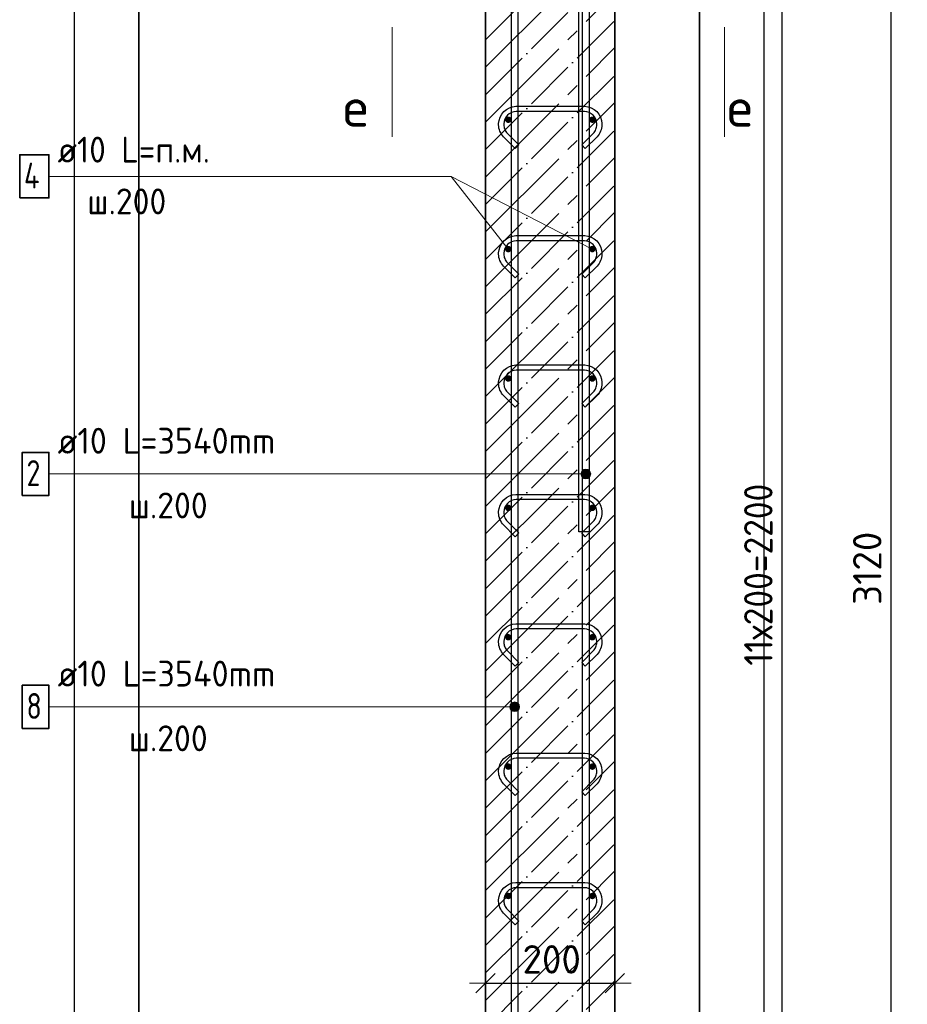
# Model space of a CAD drawing. Header units: millimetres. Extents: x -2995 to 60896, y -2809 to 57831.
# Tile 97 of 169: x 43077 to 44450, y 23635 to 25157. Entities that reach past the tile are written whole.
import ezdxf

# ---------------------------------------------------------------- set-up
doc = ezdxf.new("R2010")
doc.units = ezdxf.units.MM
doc.header["$PDMODE"] = 65
doc.linetypes.add('______11', pattern=[100, 80, -10, 0, -10])
doc.linetypes.add('______5', pattern=[220, 160, -20, 20, -20])
for name, color, linetype, lineweight in [('Standard', 7, 'Continuous', 25), ('Арм.стержн. вертикальными 1', 22, 'Continuous', 35), ('Арм.стержн.горизонт. 1', 180, 'Continuous', 35), ('Размерная линия_ общее', 7, 'Continuous', 13)]:
    doc.layers.add(name, color=color, linetype=linetype, lineweight=lineweight)
doc.layers.add('Арм.стержн. вертикальными 2', color=7, linetype='Continuous', lineweight=35, true_color=0x006e00)
doc.layers.add('Арм.стержн.Стяжки', color=7, linetype='Continuous', lineweight=35, true_color=0x501e0f)
doc.styles.add('ISOCPEUR', font='ISOCPEUR')
doc.dimstyles.new('DIMSTYLE_5', dxfattribs={"dimtxt": 44, "dimasz": 50, "dimexe": 0, "dimexo": 0, "dimgap": 22, "dimtad": 2, "dimdec": 0, "dimrnd": 5, "dimzin": 12, "dimdsep": 46, "dimtxsty": 'ISOCPEUR', "dimblk1": 'ALL_ML_STRICH', "dimblk2": 'ALL_ML_STRICH', "dimsah": 1, "dimcen": 0, "dimclrd": 7, "dimclre": 256, "dimclrt": 7, "dimadec": 0, "dimazin": 0, "dimtfac": 1, "dimtdec": 0, "dimtix": 1, "dimtmove": 2, "dimatfit": 3, "dimfxl": 0, "dimtzin": 0, "dimlwd": 0, "dimlwe": -3, "dimarcsym": 0})

# ---------------------------------------------------------------- blocks, each defined once
blk = doc.blocks.new('ALL_ML_STRICH')
at = {"color": 0, "linetype": 'ByBlock', "lineweight": -2}
for p, q in [((0, -0.5), (0, 0.5)), ((-1, 0), (0.5, 0)), ((-0.3, -0.3), (0.3, 0.3))]:
    blk.add_line(p, q, dxfattribs=at)
blk = doc.blocks.new('*D182')
at = {"layer": 'DEFPOINTS', "color": 7, "linetype": 'Continuous', "lineweight": 13, "transparency": 33554687}
for p in [(43798.2, 23667.1), (43798.2, 23657.7), (43998.2, 23666.2)]:
    blk.add_point(p, dxfattribs=at)
at = {"layer": 'Размерная линия_ общее', "color": 253, "linetype": 'Continuous', "lineweight": -2, "true_color": 0xa0a0a0, "transparency": 33554687}
for p, q in [((43798.2, 23667.1), (43798.2, 23667.1)), ((43998.2, 23667.1), (43998.2, 23667.1))]:
    blk.add_line(p, q, dxfattribs=at)
at = {"layer": 'Размерная линия_ общее', "color": 7, "linetype": 'Continuous', "lineweight": -2, "transparency": 33554687}
blk.add_line((43798.2, 23667.1), (43998.2, 23667.1), dxfattribs=at)
at = {"layer": 'Размерная линия_ общее', "color": 7, "linetype": 'Continuous', "lineweight": 13, "transparency": 33554687, "xscale": 50, "yscale": 50, "zscale": 50, "rotation": 180}
blk.add_blockref('ALL_ML_STRICH', (43798.2, 23667.1), dxfattribs=at)
at = {"layer": 'Размерная линия_ общее', "color": 7, "linetype": 'Continuous', "lineweight": 13, "transparency": 33554687, "xscale": 50, "yscale": 50, "zscale": 50}
blk.add_blockref('ALL_ML_STRICH', (43998.2, 23667.1), dxfattribs=at)
at = {"layer": 'Размерная линия_ общее', "color": 7, "linetype": 'Continuous', "lineweight": 13, "transparency": 33554687, "insert": (43900.4, 23704.1), "char_height": 44, "width": 132, "attachment_point": 5, "style": 'ISOCPEUR'}
blk.add_mtext('\\A1;{200}', dxfattribs=at)
blk = doc.blocks.new('*D206')
at = {"layer": 'DEFPOINTS', "color": 7, "linetype": 'Continuous', "lineweight": 13, "transparency": 33554687}
for p in [(43963.2, 25402), (43963.2, 23202), (44257, 23202)]:
    blk.add_point(p, dxfattribs=at)
at = {"layer": 'Размерная линия_ общее', "color": 253, "linetype": 'Continuous', "lineweight": -2, "true_color": 0xa0a0a0, "transparency": 33554687}
for p, q in [((43983.2, 25402), (44257, 25402)), ((43983.2, 23202), (44257, 23202))]:
    blk.add_line(p, q, dxfattribs=at)
at = {"layer": 'Размерная линия_ общее', "color": 7, "linetype": 'Continuous', "lineweight": -2, "transparency": 33554687}
blk.add_line((44257, 23202), (44257, 25402), dxfattribs=at)
at = {"layer": 'Размерная линия_ общее', "color": 7, "linetype": 'Continuous', "lineweight": 13, "transparency": 33554687, "xscale": 50, "yscale": 50, "zscale": 50}
for p, rotation in [((44257, 25402), 90), ((44257, 23202), 270)]:
    blk.add_blockref('ALL_ML_STRICH', p, dxfattribs=dict(at, rotation=rotation))
at = {"layer": 'Размерная линия_ общее', "color": 7, "linetype": 'Continuous', "lineweight": 13, "transparency": 33554687, "insert": (44198, 24158), "char_height": 44, "width": 2.2, "attachment_point": 1, "rotation": 90, "line_spacing_factor": 0.60241, "style": 'ISOCPEUR'}
blk.add_mtext('\\W0.91;11х200=2200', dxfattribs=at)
blk = doc.blocks.new('*D209')
at = {"layer": 'DEFPOINTS', "color": 7, "linetype": 'Continuous', "lineweight": 13, "transparency": 33554687}
for p in [(43998.2, 25862), (44046.2, 22742), (44425.5, 22742)]:
    blk.add_point(p, dxfattribs=at)
at = {"layer": 'Размерная линия_ общее', "color": 253, "linetype": 'Continuous', "lineweight": -2, "true_color": 0xa0a0a0, "transparency": 33554687}
for p, q in [((44018.2, 25862), (44425.5, 25862)), ((44066.2, 22742), (44425.5, 22742))]:
    blk.add_line(p, q, dxfattribs=at)
at = {"layer": 'Размерная линия_ общее', "color": 7, "linetype": 'Continuous', "lineweight": -2, "transparency": 33554687}
blk.add_line((44425.5, 22742), (44425.5, 25862), dxfattribs=at)
at = {"layer": 'Размерная линия_ общее', "color": 7, "linetype": 'Continuous', "lineweight": 13, "transparency": 33554687, "xscale": 50, "yscale": 50, "zscale": 50}
for p, rotation in [((44425.5, 25862), 90), ((44425.5, 22742), 270)]:
    blk.add_blockref('ALL_ML_STRICH', p, dxfattribs=dict(at, rotation=rotation))
at = {"layer": 'Размерная линия_ общее', "color": 7, "linetype": 'Continuous', "lineweight": 13, "transparency": 33554687, "insert": (44388.5, 24308.6), "char_height": 44, "width": 176, "attachment_point": 5, "rotation": 90, "style": 'ISOCPEUR'}
blk.add_mtext('\\A1;{3120}', dxfattribs=at)

msp = doc.modelspace()

# ---------------------------------------------------------------- hatches: boundary and pattern name
at = {"layer": 'Арм.стержн. вертикальными 1', "linetype": 'Continuous', "lineweight": 13, "transparency": 33554687}
for points in [[(43946.8, 24458.3), (43949.5, 24448.1), (43949.5, 24461)], [(43949.5, 24461), (43953.2, 24447), (43953.2, 24462)], [(43949.5, 24461), (43949.5, 24448.1), (43953.2, 24447)], [(43953.2, 24462), (43953.2, 24447), (43957, 24448.1)], [(43953.2, 24462), (43957, 24448.1), (43957, 24461)], [(43957, 24461), (43957, 24448.1), (43959.7, 24450.8)], [(43957, 24461), (43959.7, 24450.8), (43959.7, 24458.3)], [(43946.8, 24450.8), (43946.8, 24458.3), (43945.7, 24454.5)], [(43946.8, 24458.3), (43946.8, 24450.8), (43949.5, 24448.1)], [(43959.7, 24458.3), (43959.7, 24450.8), (43960.7, 24454.5)], [(43836.8, 24090.8), (43836.8, 24098.3), (43835.7, 24094.5)], [(43836.8, 24098.3), (43839.5, 24088.1), (43839.5, 24101)], [(43836.8, 24098.3), (43836.8, 24090.8), (43839.5, 24088.1)], [(43839.5, 24101), (43843.2, 24087), (43843.2, 24102)], [(43839.5, 24101), (43839.5, 24088.1), (43843.2, 24087)], [(43843.2, 24102), (43843.2, 24087), (43847, 24088.1)], [(43843.2, 24102), (43847, 24088.1), (43847, 24101)], [(43847, 24101), (43847, 24088.1), (43849.7, 24090.8)], [(43847, 24101), (43849.7, 24090.8), (43849.7, 24098.3)], [(43849.7, 24098.3), (43849.7, 24090.8), (43850.7, 24094.5)]]:
    msp.add_hatch(color=7, dxfattribs=at).paths.add_polyline_path(points)
at = {"layer": 'Арм.стержн.горизонт. 1', "linetype": 'Continuous', "lineweight": 50, "transparency": 33554687}
for points in [[(43838.2, 25002), (43837.9, 25004), (43836.8, 25005.6), (43835.2, 25006.7), (43833.2, 25007), (43831.3, 25006.7), (43829.7, 25005.6), (43828.6, 25004), (43828.2, 25002), (43828.6, 25000.1), (43829.7, 24998.5), (43831.3, 24997.4), (43833.2, 24997), (43835.2, 24997.4), (43836.8, 24998.5), (43837.9, 25000.1)], [(43968.2, 25002), (43967.9, 25004), (43966.8, 25005.6), (43965.2, 25006.7), (43963.2, 25007), (43961.3, 25006.7), (43959.7, 25005.6), (43958.6, 25004), (43958.2, 25002), (43958.6, 25000.1), (43959.7, 24998.5), (43961.3, 24997.4), (43963.2, 24997), (43965.2, 24997.4), (43966.8, 24998.5), (43967.9, 25000.1)], [(43838.2, 24802), (43837.9, 24804), (43836.8, 24805.6), (43835.2, 24806.7), (43833.2, 24807), (43831.3, 24806.7), (43829.7, 24805.6), (43828.6, 24804), (43828.2, 24802), (43828.6, 24800.1), (43829.7, 24798.5), (43831.3, 24797.4), (43833.2, 24797), (43835.2, 24797.4), (43836.8, 24798.5), (43837.9, 24800.1)], [(43968.2, 24802), (43967.9, 24804), (43966.8, 24805.6), (43965.2, 24806.7), (43963.2, 24807), (43961.3, 24806.7), (43959.7, 24805.6), (43958.6, 24804), (43958.2, 24802), (43958.6, 24800.1), (43959.7, 24798.5), (43961.3, 24797.4), (43963.2, 24797), (43965.2, 24797.4), (43966.8, 24798.5), (43967.9, 24800.1)], [(43838.2, 24602), (43837.9, 24604), (43836.8, 24605.6), (43835.2, 24606.7), (43833.2, 24607), (43831.3, 24606.7), (43829.7, 24605.6), (43828.6, 24604), (43828.2, 24602), (43828.6, 24600.1), (43829.7, 24598.5), (43831.3, 24597.4), (43833.2, 24597), (43835.2, 24597.4), (43836.8, 24598.5), (43837.9, 24600.1)], [(43968.2, 24602), (43967.9, 24604), (43966.8, 24605.6), (43965.2, 24606.7), (43963.2, 24607), (43961.3, 24606.7), (43959.7, 24605.6), (43958.6, 24604), (43958.2, 24602), (43958.6, 24600.1), (43959.7, 24598.5), (43961.3, 24597.4), (43963.2, 24597), (43965.2, 24597.4), (43966.8, 24598.5), (43967.9, 24600.1)], [(43838.2, 24402), (43837.9, 24404), (43836.8, 24405.6), (43835.2, 24406.7), (43833.2, 24407), (43831.3, 24406.7), (43829.7, 24405.6), (43828.6, 24404), (43828.2, 24402), (43828.6, 24400.1), (43829.7, 24398.5), (43831.3, 24397.4), (43833.2, 24397), (43835.2, 24397.4), (43836.8, 24398.5), (43837.9, 24400.1)], [(43968.2, 24402), (43967.9, 24404), (43966.8, 24405.6), (43965.2, 24406.7), (43963.2, 24407), (43961.3, 24406.7), (43959.7, 24405.6), (43958.6, 24404), (43958.2, 24402), (43958.6, 24400.1), (43959.7, 24398.5), (43961.3, 24397.4), (43963.2, 24397), (43965.2, 24397.4), (43966.8, 24398.5), (43967.9, 24400.1)], [(43838.2, 24202), (43837.9, 24204), (43836.8, 24205.6), (43835.2, 24206.7), (43833.2, 24207), (43831.3, 24206.7), (43829.7, 24205.6), (43828.6, 24204), (43828.2, 24202), (43828.6, 24200.1), (43829.7, 24198.5), (43831.3, 24197.4), (43833.2, 24197), (43835.2, 24197.4), (43836.8, 24198.5), (43837.9, 24200.1)], [(43968.2, 24202), (43967.9, 24204), (43966.8, 24205.6), (43965.2, 24206.7), (43963.2, 24207), (43961.3, 24206.7), (43959.7, 24205.6), (43958.6, 24204), (43958.2, 24202), (43958.6, 24200.1), (43959.7, 24198.5), (43961.3, 24197.4), (43963.2, 24197), (43965.2, 24197.4), (43966.8, 24198.5), (43967.9, 24200.1)], [(43838.2, 24002), (43837.9, 24004), (43836.8, 24005.6), (43835.2, 24006.7), (43833.2, 24007), (43831.3, 24006.7), (43829.7, 24005.6), (43828.6, 24004), (43828.2, 24002), (43828.6, 24000.1), (43829.7, 23998.5), (43831.3, 23997.4), (43833.2, 23997), (43835.2, 23997.4), (43836.8, 23998.5), (43837.9, 24000.1)], [(43968.2, 24002), (43967.9, 24004), (43966.8, 24005.6), (43965.2, 24006.7), (43963.2, 24007), (43961.3, 24006.7), (43959.7, 24005.6), (43958.6, 24004), (43958.2, 24002), (43958.6, 24000.1), (43959.7, 23998.5), (43961.3, 23997.4), (43963.2, 23997), (43965.2, 23997.4), (43966.8, 23998.5), (43967.9, 24000.1)], [(43838.2, 23802), (43837.9, 23804), (43836.8, 23805.6), (43835.2, 23806.7), (43833.2, 23807), (43831.3, 23806.7), (43829.7, 23805.6), (43828.6, 23804), (43828.2, 23802), (43828.6, 23800.1), (43829.7, 23798.5), (43831.3, 23797.4), (43833.2, 23797), (43835.2, 23797.4), (43836.8, 23798.5), (43837.9, 23800.1)], [(43968.2, 23802), (43967.9, 23804), (43966.8, 23805.6), (43965.2, 23806.7), (43963.2, 23807), (43961.3, 23806.7), (43959.7, 23805.6), (43958.6, 23804), (43958.2, 23802), (43958.6, 23800.1), (43959.7, 23798.5), (43961.3, 23797.4), (43963.2, 23797), (43965.2, 23797.4), (43966.8, 23798.5), (43967.9, 23800.1)]]:
    msp.add_hatch(color=4, dxfattribs=at).paths.add_polyline_path(points)

# ---------------------------------------------------------------- linework, layer by layer
at = {"layer": 'Standard', "color": 52, "linetype": 'Continuous', "lineweight": -3, "transparency": 33554687}
for p, q in [((43261.8, 22697.5), (43261.8, 26335.7)), ((43261.8, 26335.7), (43261.8, 22697.5)), ((44129.1, 26335.7), (44129.1, 22697.5)), ((44129.1, 22697.5), (44129.1, 26335.7))]:
    msp.add_line(p, q, dxfattribs=at)
at = {"layer": 'Standard', "color": 7, "linetype": 'Continuous', "lineweight": 13, "transparency": 33554687}
for p, q in [((43653.4, 25145), (43653.4, 24975.4)), ((44167.9, 25145), (44167.9, 24975.4)), ((43963.2, 24802), (43744.8, 24914.5))]:
    msp.add_line(p, q, dxfattribs=at)
at = {"layer": 'Standard', "color": 7, "linetype": 'Continuous', "lineweight": 25, "transparency": 33554687}
msp.add_lwpolyline([(43161.8, 22597.5), (44229.1, 22597.5), (44229.1, 26435.7), (43161.8, 26435.7), (43161.8, 22597.5)], dxfattribs=at)
at = {"layer": 'Арм.стержн. вертикальными 1', "color": 7, "linetype": 'Continuous', "lineweight": 13, "transparency": 33554687}
for p, q in [((43953.2, 24462), (43953.2, 24462)), ((43122.8, 24454.5), (43726.8, 24454.5)), ((43726.8, 24454.5), (43953.2, 24454.5)), ((43945.7, 24454.5), (43945.7, 24454.5)), ((43953.2, 24447), (43953.2, 24447)), ((43960.7, 24454.5), (43960.7, 24454.5)), ((43843.2, 24102), (43843.2, 24102)), ((43122.8, 24094.5), (43726.8, 24094.5)), ((43726.8, 24094.5), (43843.2, 24094.5)), ((43835.7, 24094.5), (43835.7, 24094.5)), ((43843.2, 24087), (43843.2, 24087)), ((43850.7, 24094.5), (43850.7, 24094.5))]:
    msp.add_line(p, q, dxfattribs=at)
at = {"layer": 'Арм.стержн. вертикальными 1', "color": 4, "linetype": 'Continuous', "lineweight": 25, "transparency": 33554687}
for points in [[(43948.2, 22742), (43948.2, 25953), (43947.6, 25957.5), (43946.1, 25962.1), (43943.8, 25966.3), (43940.9, 25969.7), (43937.5, 25972.6), (43933.3, 25974.9), (43928.7, 25976.4), (43924.2, 25977), (43643.2, 25977), (43643.2, 25987), (43924.9, 25987), (43931, 25986.2), (43937.3, 25984.1), (43943.2, 25980.8), (43948, 25976.8), (43952, 25972), (43955.3, 25966.1), (43957.4, 25959.8), (43958.2, 25953.7), (43958.2, 22742), (43948.2, 22742)], [(43948.2, 22742), (43948.2, 25953), (43947.6, 25957.5), (43946.1, 25962.1), (43943.8, 25966.3), (43940.9, 25969.7), (43937.5, 25972.6), (43933.3, 25974.9), (43928.7, 25976.4), (43924.2, 25977), (43643.2, 25977), (43643.2, 25987), (43924.9, 25987), (43931, 25986.2), (43937.3, 25984.1), (43943.2, 25980.8), (43948, 25976.8), (43952, 25972), (43955.3, 25966.1), (43957.4, 25959.8), (43958.2, 25953.7), (43958.2, 22742), (43948.2, 22742)], [(43948.2, 22742), (43948.2, 25953), (43947.6, 25957.5), (43946.1, 25962.1), (43943.8, 25966.3), (43940.9, 25969.7), (43937.5, 25972.6), (43933.3, 25974.9), (43928.7, 25976.4), (43924.2, 25977), (43643.2, 25977), (43643.2, 25987), (43924.9, 25987), (43931, 25986.2), (43937.3, 25984.1), (43943.2, 25980.8), (43948, 25976.8), (43952, 25972), (43955.3, 25966.1), (43957.4, 25959.8), (43958.2, 25953.7), (43958.2, 22742), (43948.2, 22742)], [(43838.2, 22742), (43838.2, 25893), (43837.6, 25897.5), (43836.1, 25902.1), (43833.8, 25906.3), (43830.9, 25909.7), (43827.5, 25912.6), (43823.3, 25914.9), (43818.7, 25916.4), (43814.2, 25917), (43473.2, 25917), (43473.2, 25927), (43814.9, 25927), (43821, 25926.2), (43827.3, 25924.1), (43833.2, 25920.8), (43838, 25916.8), (43842, 25912), (43845.3, 25906.1), (43847.4, 25899.8), (43848.2, 25893.7), (43848.2, 22742), (43838.2, 22742)], [(43838.2, 22742), (43838.2, 25893), (43837.6, 25897.5), (43836.1, 25902.1), (43833.8, 25906.3), (43830.9, 25909.7), (43827.5, 25912.6), (43823.3, 25914.9), (43818.7, 25916.4), (43814.2, 25917), (43473.2, 25917), (43473.2, 25927), (43814.9, 25927), (43821, 25926.2), (43827.3, 25924.1), (43833.2, 25920.8), (43838, 25916.8), (43842, 25912), (43845.3, 25906.1), (43847.4, 25899.8), (43848.2, 25893.7), (43848.2, 22742), (43838.2, 22742)], [(43838.2, 22742), (43838.2, 25893), (43837.6, 25897.5), (43836.1, 25902.1), (43833.8, 25906.3), (43830.9, 25909.7), (43827.5, 25912.6), (43823.3, 25914.9), (43818.7, 25916.4), (43814.2, 25917), (43473.2, 25917), (43473.2, 25927), (43814.9, 25927), (43821, 25926.2), (43827.3, 25924.1), (43833.2, 25920.8), (43838, 25916.8), (43842, 25912), (43845.3, 25906.1), (43847.4, 25899.8), (43848.2, 25893.7), (43848.2, 22742), (43838.2, 22742)]]:
    msp.add_lwpolyline(points, dxfattribs=at)
at = {"layer": 'Арм.стержн. вертикальными 1', "color": 7, "linetype": 'Continuous', "lineweight": 35, "transparency": 33554687}
for points in [[(43081.5, 24421.2), (43122.8, 24421.2), (43122.8, 24487.8), (43081.5, 24487.8), (43081.5, 24421.2)], [(43081.5, 24061.2), (43122.8, 24061.2), (43122.8, 24127.8), (43081.5, 24127.8), (43081.5, 24061.2)]]:
    msp.add_lwpolyline(points, dxfattribs=at)
at = {"layer": 'Арм.стержн. вертикальными 1', "color": 7, "linetype": 'Continuous', "lineweight": 13, "transparency": 33554687}
for centre in [(43953.2, 24454.5), (43843.2, 24094.5)]:
    msp.add_circle(centre, 7.5, dxfattribs=at)
at = {"layer": 'Арм.стержн. вертикальными 2', "color": 7, "linetype": 'Continuous', "lineweight": 25, "transparency": 33554687}
msp.add_lwpolyline([(43292.2, 25995), (43904.9, 25995), (43914.6, 25993.7), (43924.8, 25990.3), (43934.2, 25985.1), (43941.9, 25978.7), (43948.3, 25971), (43953.5, 25961.6), (43956.9, 25951.4), (43958.2, 25941.7), (43958.2, 24365), (43942.2, 24365), (43942.2, 25940.6), (43941.2, 25947.8), (43938.8, 25955.1), (43935.1, 25961.8), (43930.5, 25967.3), (43925, 25971.9), (43918.3, 25975.6), (43911, 25978), (43903.8, 25979), (43292.2, 25979), (43292.2, 25995)], dxfattribs=at)
msp.add_lwpolyline([(43292.2, 25995), (43904.9, 25995), (43914.6, 25993.7), (43924.8, 25990.3), (43934.2, 25985.1), (43941.9, 25978.7), (43948.3, 25971), (43953.5, 25961.6), (43956.9, 25951.4), (43958.2, 25941.7), (43958.2, 24365), (43942.2, 24365), (43942.2, 25940.6), (43941.2, 25947.8), (43938.8, 25955.1), (43935.1, 25961.8), (43930.5, 25967.3), (43925, 25971.9), (43918.3, 25975.6), (43911, 25978), (43903.8, 25979), (43292.2, 25979), (43292.2, 25995)], dxfattribs=at)
msp.add_lwpolyline([(43292.2, 25995), (43904.9, 25995), (43914.6, 25993.7), (43924.8, 25990.3), (43934.2, 25985.1), (43941.9, 25978.7), (43948.3, 25971), (43953.5, 25961.6), (43956.9, 25951.4), (43958.2, 25941.7), (43958.2, 24365), (43942.2, 24365), (43942.2, 25940.6), (43941.2, 25947.8), (43938.8, 25955.1), (43935.1, 25961.8), (43930.5, 25967.3), (43925, 25971.9), (43918.3, 25975.6), (43911, 25978), (43903.8, 25979), (43292.2, 25979), (43292.2, 25995)], dxfattribs=at)
at = {"layer": 'Арм.стержн.горизонт. 1', "color": 7, "linetype": 'Continuous', "lineweight": 13, "transparency": 33554687}
for p, q in [((43122.8, 24914.5), (43744.8, 24914.5)), ((43744.8, 24914.5), (43833.2, 24802))]:
    msp.add_line(p, q, dxfattribs=at)
at = {"layer": 'Арм.стержн.горизонт. 1', "color": 7, "linetype": 'Continuous', "lineweight": 35, "transparency": 33554687}
msp.add_lwpolyline([(43077.5, 24881.2), (43122.8, 24881.2), (43122.8, 24947.8), (43077.5, 24947.8), (43077.5, 24881.2)], dxfattribs=at)
at = {"layer": 'Арм.стержн.Стяжки', "color": 40, "linetype": 'Continuous', "lineweight": 25, "transparency": 33554687}
for points in [[(43844, 24957.5), (43826, 24975.6), (43824.3, 24977.5), (43822.8, 24979.6), (43821.5, 24981.9), (43820.4, 24984.2), (43819.5, 24986.6), (43818.8, 24989.1), (43818.4, 24991.7), (43818.2, 24994.2), (43818.2, 24996.2), (43818.9, 25001.1), (43820.6, 25006.2), (43823.2, 25010.9), (43826.4, 25014.7), (43830.3, 25017.9), (43835, 25020.6), (43840, 25022.2), (43844.9, 25022.9), (43951.6, 25022.9), (43956.4, 25022.2), (43961.5, 25020.6), (43966.2, 25017.9), (43970.1, 25014.7), (43973.3, 25010.9), (43975.9, 25006.2), (43977.6, 25001.1), (43978.2, 24996.2), (43978.2, 24994.2), (43978.1, 24991.7), (43977.6, 24989.1), (43977, 24986.6), (43976.1, 24984.2), (43975, 24981.9), (43973.7, 24979.6), (43972.2, 24977.5), (43970.5, 24975.6), (43952.4, 24957.5), (43946.8, 24963.2), (43964.7, 24981), (43965.9, 24982.5), (43967, 24984), (43967.9, 24985.6), (43968.7, 24987.3), (43969.3, 24989), (43969.8, 24990.8), (43970.1, 24992.6), (43970.2, 24994.5), (43970.2, 24995.7), (43969.7, 24999.3), (43968.5, 25003), (43966.7, 25006.3), (43964.4, 25009), (43961.6, 25011.3), (43958.3, 25013.2), (43954.6, 25014.4), (43951, 25014.9), (43845.5, 25014.9), (43841.9, 25014.4), (43838.2, 25013.2), (43834.8, 25011.3), (43832.1, 25009), (43829.8, 25006.3), (43828, 25003), (43826.7, 24999.3), (43826.2, 24995.7), (43826.2, 24994.5), (43826.4, 24992.6), (43826.7, 24990.8), (43827.1, 24989), (43827.8, 24987.3), (43828.5, 24985.6), (43829.5, 24984), (43830.6, 24982.5), (43831.8, 24981), (43849.7, 24963.2), (43844, 24957.5)], [(43844, 24957.5), (43826, 24975.6), (43824.3, 24977.5), (43822.8, 24979.6), (43821.5, 24981.9), (43820.4, 24984.2), (43819.5, 24986.6), (43818.8, 24989.1), (43818.4, 24991.7), (43818.2, 24994.2), (43818.2, 24996.2), (43818.9, 25001.1), (43820.6, 25006.2), (43823.2, 25010.9), (43826.4, 25014.7), (43830.3, 25017.9), (43835, 25020.6), (43840, 25022.2), (43844.9, 25022.9), (43951.6, 25022.9), (43956.4, 25022.2), (43961.5, 25020.6), (43966.2, 25017.9), (43970.1, 25014.7), (43973.3, 25010.9), (43975.9, 25006.2), (43977.6, 25001.1), (43978.2, 24996.2), (43978.2, 24994.2), (43978.1, 24991.7), (43977.6, 24989.1), (43977, 24986.6), (43976.1, 24984.2), (43975, 24981.9), (43973.7, 24979.6), (43972.2, 24977.5), (43970.5, 24975.6), (43952.4, 24957.5), (43946.8, 24963.2), (43964.7, 24981), (43965.9, 24982.5), (43967, 24984), (43967.9, 24985.6), (43968.7, 24987.3), (43969.3, 24989), (43969.8, 24990.8), (43970.1, 24992.6), (43970.2, 24994.5), (43970.2, 24995.7), (43969.7, 24999.3), (43968.5, 25003), (43966.7, 25006.3), (43964.4, 25009), (43961.6, 25011.3), (43958.3, 25013.2), (43954.6, 25014.4), (43951, 25014.9), (43845.5, 25014.9), (43841.9, 25014.4), (43838.2, 25013.2), (43834.8, 25011.3), (43832.1, 25009), (43829.8, 25006.3), (43828, 25003), (43826.7, 24999.3), (43826.2, 24995.7), (43826.2, 24994.5), (43826.4, 24992.6), (43826.7, 24990.8), (43827.1, 24989), (43827.8, 24987.3), (43828.5, 24985.6), (43829.5, 24984), (43830.6, 24982.5), (43831.8, 24981), (43849.7, 24963.2), (43844, 24957.5)], [(43844, 24757.5), (43826, 24775.6), (43824.3, 24777.5), (43822.8, 24779.6), (43821.5, 24781.9), (43820.4, 24784.2), (43819.5, 24786.6), (43818.8, 24789.1), (43818.4, 24791.7), (43818.2, 24794.2), (43818.2, 24796.2), (43818.9, 24801.1), (43820.6, 24806.2), (43823.2, 24810.9), (43826.4, 24814.7), (43830.3, 24817.9), (43835, 24820.6), (43840, 24822.2), (43844.9, 24822.9), (43951.6, 24822.9), (43956.4, 24822.2), (43961.5, 24820.6), (43966.2, 24817.9), (43970.1, 24814.7), (43973.3, 24810.9), (43975.9, 24806.2), (43977.6, 24801.1), (43978.2, 24796.2), (43978.2, 24794.2), (43978.1, 24791.7), (43977.6, 24789.1), (43977, 24786.6), (43976.1, 24784.2), (43975, 24781.9), (43973.7, 24779.6), (43972.2, 24777.5), (43970.5, 24775.6), (43952.4, 24757.5), (43946.8, 24763.2), (43964.7, 24781), (43965.9, 24782.5), (43967, 24784), (43967.9, 24785.6), (43968.7, 24787.3), (43969.3, 24789), (43969.8, 24790.8), (43970.1, 24792.6), (43970.2, 24794.5), (43970.2, 24795.7), (43969.7, 24799.3), (43968.5, 24803), (43966.7, 24806.3), (43964.4, 24809), (43961.6, 24811.3), (43958.3, 24813.2), (43954.6, 24814.4), (43951, 24814.9), (43845.5, 24814.9), (43841.9, 24814.4), (43838.2, 24813.2), (43834.8, 24811.3), (43832.1, 24809), (43829.8, 24806.3), (43828, 24803), (43826.7, 24799.3), (43826.2, 24795.7), (43826.2, 24794.5), (43826.4, 24792.6), (43826.7, 24790.8), (43827.1, 24789), (43827.8, 24787.3), (43828.5, 24785.6), (43829.5, 24784), (43830.6, 24782.5), (43831.8, 24781), (43849.7, 24763.2), (43844, 24757.5)], [(43844, 24557.5), (43826, 24575.6), (43824.3, 24577.5), (43822.8, 24579.6), (43821.5, 24581.9), (43820.4, 24584.2), (43819.5, 24586.6), (43818.8, 24589.1), (43818.4, 24591.7), (43818.2, 24594.2), (43818.2, 24596.2), (43818.9, 24601.1), (43820.6, 24606.2), (43823.2, 24610.9), (43826.4, 24614.7), (43830.3, 24617.9), (43835, 24620.6), (43840, 24622.2), (43844.9, 24622.9), (43951.6, 24622.9), (43956.4, 24622.2), (43961.5, 24620.6), (43966.2, 24617.9), (43970.1, 24614.7), (43973.3, 24610.9), (43975.9, 24606.2), (43977.6, 24601.1), (43978.2, 24596.2), (43978.2, 24594.2), (43978.1, 24591.7), (43977.6, 24589.1), (43977, 24586.6), (43976.1, 24584.2), (43975, 24581.9), (43973.7, 24579.6), (43972.2, 24577.5), (43970.5, 24575.6), (43952.4, 24557.5), (43946.8, 24563.2), (43964.7, 24581), (43965.9, 24582.5), (43967, 24584), (43967.9, 24585.6), (43968.7, 24587.3), (43969.3, 24589), (43969.8, 24590.8), (43970.1, 24592.6), (43970.2, 24594.5), (43970.2, 24595.7), (43969.7, 24599.3), (43968.5, 24603), (43966.7, 24606.3), (43964.4, 24609), (43961.6, 24611.3), (43958.3, 24613.2), (43954.6, 24614.4), (43951, 24614.9), (43845.5, 24614.9), (43841.9, 24614.4), (43838.2, 24613.2), (43834.8, 24611.3), (43832.1, 24609), (43829.8, 24606.3), (43828, 24603), (43826.7, 24599.3), (43826.2, 24595.7), (43826.2, 24594.5), (43826.4, 24592.6), (43826.7, 24590.8), (43827.1, 24589), (43827.8, 24587.3), (43828.5, 24585.6), (43829.5, 24584), (43830.6, 24582.5), (43831.8, 24581), (43849.7, 24563.2), (43844, 24557.5)], [(43844, 24557.5), (43826, 24575.6), (43824.3, 24577.5), (43822.8, 24579.6), (43821.5, 24581.9), (43820.4, 24584.2), (43819.5, 24586.6), (43818.8, 24589.1), (43818.4, 24591.7), (43818.2, 24594.2), (43818.2, 24596.2), (43818.9, 24601.1), (43820.6, 24606.2), (43823.2, 24610.9), (43826.4, 24614.7), (43830.3, 24617.9), (43835, 24620.6), (43840, 24622.2), (43844.9, 24622.9), (43951.6, 24622.9), (43956.4, 24622.2), (43961.5, 24620.6), (43966.2, 24617.9), (43970.1, 24614.7), (43973.3, 24610.9), (43975.9, 24606.2), (43977.6, 24601.1), (43978.2, 24596.2), (43978.2, 24594.2), (43978.1, 24591.7), (43977.6, 24589.1), (43977, 24586.6), (43976.1, 24584.2), (43975, 24581.9), (43973.7, 24579.6), (43972.2, 24577.5), (43970.5, 24575.6), (43952.4, 24557.5), (43946.8, 24563.2), (43964.7, 24581), (43965.9, 24582.5), (43967, 24584), (43967.9, 24585.6), (43968.7, 24587.3), (43969.3, 24589), (43969.8, 24590.8), (43970.1, 24592.6), (43970.2, 24594.5), (43970.2, 24595.7), (43969.7, 24599.3), (43968.5, 24603), (43966.7, 24606.3), (43964.4, 24609), (43961.6, 24611.3), (43958.3, 24613.2), (43954.6, 24614.4), (43951, 24614.9), (43845.5, 24614.9), (43841.9, 24614.4), (43838.2, 24613.2), (43834.8, 24611.3), (43832.1, 24609), (43829.8, 24606.3), (43828, 24603), (43826.7, 24599.3), (43826.2, 24595.7), (43826.2, 24594.5), (43826.4, 24592.6), (43826.7, 24590.8), (43827.1, 24589), (43827.8, 24587.3), (43828.5, 24585.6), (43829.5, 24584), (43830.6, 24582.5), (43831.8, 24581), (43849.7, 24563.2), (43844, 24557.5)], [(43844, 24357.5), (43826, 24375.6), (43824.3, 24377.5), (43822.8, 24379.6), (43821.5, 24381.9), (43820.4, 24384.2), (43819.5, 24386.6), (43818.8, 24389.1), (43818.4, 24391.7), (43818.2, 24394.2), (43818.2, 24396.2), (43818.9, 24401.1), (43820.6, 24406.2), (43823.2, 24410.9), (43826.4, 24414.7), (43830.3, 24417.9), (43835, 24420.6), (43840, 24422.2), (43844.9, 24422.9), (43951.6, 24422.9), (43956.4, 24422.2), (43961.5, 24420.6), (43966.2, 24417.9), (43970.1, 24414.7), (43973.3, 24410.9), (43975.9, 24406.2), (43977.6, 24401.1), (43978.2, 24396.2), (43978.2, 24394.2), (43978.1, 24391.7), (43977.6, 24389.1), (43977, 24386.6), (43976.1, 24384.2), (43975, 24381.9), (43973.7, 24379.6), (43972.2, 24377.5), (43970.5, 24375.6), (43952.4, 24357.5), (43946.8, 24363.2), (43964.7, 24381), (43965.9, 24382.5), (43967, 24384), (43967.9, 24385.6), (43968.7, 24387.3), (43969.3, 24389), (43969.8, 24390.8), (43970.1, 24392.6), (43970.2, 24394.5), (43970.2, 24395.7), (43969.7, 24399.3), (43968.5, 24403), (43966.7, 24406.3), (43964.4, 24409), (43961.6, 24411.3), (43958.3, 24413.2), (43954.6, 24414.4), (43951, 24414.9), (43845.5, 24414.9), (43841.9, 24414.4), (43838.2, 24413.2), (43834.8, 24411.3), (43832.1, 24409), (43829.8, 24406.3), (43828, 24403), (43826.7, 24399.3), (43826.2, 24395.7), (43826.2, 24394.5), (43826.4, 24392.6), (43826.7, 24390.8), (43827.1, 24389), (43827.8, 24387.3), (43828.5, 24385.6), (43829.5, 24384), (43830.6, 24382.5), (43831.8, 24381), (43849.7, 24363.2), (43844, 24357.5)], [(43844, 24157.5), (43826, 24175.6), (43824.3, 24177.5), (43822.8, 24179.6), (43821.5, 24181.9), (43820.4, 24184.2), (43819.5, 24186.6), (43818.8, 24189.1), (43818.4, 24191.7), (43818.2, 24194.2), (43818.2, 24196.2), (43818.9, 24201.1), (43820.6, 24206.2), (43823.2, 24210.9), (43826.4, 24214.7), (43830.3, 24217.9), (43835, 24220.6), (43840, 24222.2), (43844.9, 24222.9), (43951.6, 24222.9), (43956.4, 24222.2), (43961.5, 24220.6), (43966.2, 24217.9), (43970.1, 24214.7), (43973.3, 24210.9), (43975.9, 24206.2), (43977.6, 24201.1), (43978.2, 24196.2), (43978.2, 24194.2), (43978.1, 24191.7), (43977.6, 24189.1), (43977, 24186.6), (43976.1, 24184.2), (43975, 24181.9), (43973.7, 24179.6), (43972.2, 24177.5), (43970.5, 24175.6), (43952.4, 24157.5), (43946.8, 24163.2), (43964.7, 24181), (43965.9, 24182.5), (43967, 24184), (43967.9, 24185.6), (43968.7, 24187.3), (43969.3, 24189), (43969.8, 24190.8), (43970.1, 24192.6), (43970.2, 24194.5), (43970.2, 24195.7), (43969.7, 24199.3), (43968.5, 24203), (43966.7, 24206.3), (43964.4, 24209), (43961.6, 24211.3), (43958.3, 24213.2), (43954.6, 24214.4), (43951, 24214.9), (43845.5, 24214.9), (43841.9, 24214.4), (43838.2, 24213.2), (43834.8, 24211.3), (43832.1, 24209), (43829.8, 24206.3), (43828, 24203), (43826.7, 24199.3), (43826.2, 24195.7), (43826.2, 24194.5), (43826.4, 24192.6), (43826.7, 24190.8), (43827.1, 24189), (43827.8, 24187.3), (43828.5, 24185.6), (43829.5, 24184), (43830.6, 24182.5), (43831.8, 24181), (43849.7, 24163.2), (43844, 24157.5)], [(43844, 24157.5), (43826, 24175.6), (43824.3, 24177.5), (43822.8, 24179.6), (43821.5, 24181.9), (43820.4, 24184.2), (43819.5, 24186.6), (43818.8, 24189.1), (43818.4, 24191.7), (43818.2, 24194.2), (43818.2, 24196.2), (43818.9, 24201.1), (43820.6, 24206.2), (43823.2, 24210.9), (43826.4, 24214.7), (43830.3, 24217.9), (43835, 24220.6), (43840, 24222.2), (43844.9, 24222.9), (43951.6, 24222.9), (43956.4, 24222.2), (43961.5, 24220.6), (43966.2, 24217.9), (43970.1, 24214.7), (43973.3, 24210.9), (43975.9, 24206.2), (43977.6, 24201.1), (43978.2, 24196.2), (43978.2, 24194.2), (43978.1, 24191.7), (43977.6, 24189.1), (43977, 24186.6), (43976.1, 24184.2), (43975, 24181.9), (43973.7, 24179.6), (43972.2, 24177.5), (43970.5, 24175.6), (43952.4, 24157.5), (43946.8, 24163.2), (43964.7, 24181), (43965.9, 24182.5), (43967, 24184), (43967.9, 24185.6), (43968.7, 24187.3), (43969.3, 24189), (43969.8, 24190.8), (43970.1, 24192.6), (43970.2, 24194.5), (43970.2, 24195.7), (43969.7, 24199.3), (43968.5, 24203), (43966.7, 24206.3), (43964.4, 24209), (43961.6, 24211.3), (43958.3, 24213.2), (43954.6, 24214.4), (43951, 24214.9), (43845.5, 24214.9), (43841.9, 24214.4), (43838.2, 24213.2), (43834.8, 24211.3), (43832.1, 24209), (43829.8, 24206.3), (43828, 24203), (43826.7, 24199.3), (43826.2, 24195.7), (43826.2, 24194.5), (43826.4, 24192.6), (43826.7, 24190.8), (43827.1, 24189), (43827.8, 24187.3), (43828.5, 24185.6), (43829.5, 24184), (43830.6, 24182.5), (43831.8, 24181), (43849.7, 24163.2), (43844, 24157.5)], [(43844, 23957.5), (43826, 23975.6), (43824.3, 23977.5), (43822.8, 23979.6), (43821.5, 23981.9), (43820.4, 23984.2), (43819.5, 23986.6), (43818.8, 23989.1), (43818.4, 23991.7), (43818.2, 23994.2), (43818.2, 23996.2), (43818.9, 24001.1), (43820.6, 24006.2), (43823.2, 24010.9), (43826.4, 24014.7), (43830.3, 24017.9), (43835, 24020.6), (43840, 24022.2), (43844.9, 24022.9), (43951.6, 24022.9), (43956.4, 24022.2), (43961.5, 24020.6), (43966.2, 24017.9), (43970.1, 24014.7), (43973.3, 24010.9), (43975.9, 24006.2), (43977.6, 24001.1), (43978.2, 23996.2), (43978.2, 23994.2), (43978.1, 23991.7), (43977.6, 23989.1), (43977, 23986.6), (43976.1, 23984.2), (43975, 23981.9), (43973.7, 23979.6), (43972.2, 23977.5), (43970.5, 23975.6), (43952.4, 23957.5), (43946.8, 23963.2), (43964.7, 23981), (43965.9, 23982.5), (43967, 23984), (43967.9, 23985.6), (43968.7, 23987.3), (43969.3, 23989), (43969.8, 23990.8), (43970.1, 23992.6), (43970.2, 23994.5), (43970.2, 23995.7), (43969.7, 23999.3), (43968.5, 24003), (43966.7, 24006.3), (43964.4, 24009), (43961.6, 24011.3), (43958.3, 24013.2), (43954.6, 24014.4), (43951, 24014.9), (43845.5, 24014.9), (43841.9, 24014.4), (43838.2, 24013.2), (43834.8, 24011.3), (43832.1, 24009), (43829.8, 24006.3), (43828, 24003), (43826.7, 23999.3), (43826.2, 23995.7), (43826.2, 23994.5), (43826.4, 23992.6), (43826.7, 23990.8), (43827.1, 23989), (43827.8, 23987.3), (43828.5, 23985.6), (43829.5, 23984), (43830.6, 23982.5), (43831.8, 23981), (43849.7, 23963.2), (43844, 23957.5)], [(43844, 23757.5), (43826, 23775.6), (43824.3, 23777.5), (43822.8, 23779.6), (43821.5, 23781.9), (43820.4, 23784.2), (43819.5, 23786.6), (43818.8, 23789.1), (43818.4, 23791.7), (43818.2, 23794.2), (43818.2, 23796.2), (43818.9, 23801.1), (43820.6, 23806.2), (43823.2, 23810.9), (43826.4, 23814.7), (43830.3, 23817.9), (43835, 23820.6), (43840, 23822.2), (43844.9, 23822.9), (43951.6, 23822.9), (43956.4, 23822.2), (43961.5, 23820.6), (43966.2, 23817.9), (43970.1, 23814.7), (43973.3, 23810.9), (43975.9, 23806.2), (43977.6, 23801.1), (43978.2, 23796.2), (43978.2, 23794.2), (43978.1, 23791.7), (43977.6, 23789.1), (43977, 23786.6), (43976.1, 23784.2), (43975, 23781.9), (43973.7, 23779.6), (43972.2, 23777.5), (43970.5, 23775.6), (43952.4, 23757.5), (43946.8, 23763.2), (43964.7, 23781), (43965.9, 23782.5), (43967, 23784), (43967.9, 23785.6), (43968.7, 23787.3), (43969.3, 23789), (43969.8, 23790.8), (43970.1, 23792.6), (43970.2, 23794.5), (43970.2, 23795.7), (43969.7, 23799.3), (43968.5, 23803), (43966.7, 23806.3), (43964.4, 23809), (43961.6, 23811.3), (43958.3, 23813.2), (43954.6, 23814.4), (43951, 23814.9), (43845.5, 23814.9), (43841.9, 23814.4), (43838.2, 23813.2), (43834.8, 23811.3), (43832.1, 23809), (43829.8, 23806.3), (43828, 23803), (43826.7, 23799.3), (43826.2, 23795.7), (43826.2, 23794.5), (43826.4, 23792.6), (43826.7, 23790.8), (43827.1, 23789), (43827.8, 23787.3), (43828.5, 23785.6), (43829.5, 23784), (43830.6, 23782.5), (43831.8, 23781), (43849.7, 23763.2), (43844, 23757.5)], [(43844, 23757.5), (43826, 23775.6), (43824.3, 23777.5), (43822.8, 23779.6), (43821.5, 23781.9), (43820.4, 23784.2), (43819.5, 23786.6), (43818.8, 23789.1), (43818.4, 23791.7), (43818.2, 23794.2), (43818.2, 23796.2), (43818.9, 23801.1), (43820.6, 23806.2), (43823.2, 23810.9), (43826.4, 23814.7), (43830.3, 23817.9), (43835, 23820.6), (43840, 23822.2), (43844.9, 23822.9), (43951.6, 23822.9), (43956.4, 23822.2), (43961.5, 23820.6), (43966.2, 23817.9), (43970.1, 23814.7), (43973.3, 23810.9), (43975.9, 23806.2), (43977.6, 23801.1), (43978.2, 23796.2), (43978.2, 23794.2), (43978.1, 23791.7), (43977.6, 23789.1), (43977, 23786.6), (43976.1, 23784.2), (43975, 23781.9), (43973.7, 23779.6), (43972.2, 23777.5), (43970.5, 23775.6), (43952.4, 23757.5), (43946.8, 23763.2), (43964.7, 23781), (43965.9, 23782.5), (43967, 23784), (43967.9, 23785.6), (43968.7, 23787.3), (43969.3, 23789), (43969.8, 23790.8), (43970.1, 23792.6), (43970.2, 23794.5), (43970.2, 23795.7), (43969.7, 23799.3), (43968.5, 23803), (43966.7, 23806.3), (43964.4, 23809), (43961.6, 23811.3), (43958.3, 23813.2), (43954.6, 23814.4), (43951, 23814.9), (43845.5, 23814.9), (43841.9, 23814.4), (43838.2, 23813.2), (43834.8, 23811.3), (43832.1, 23809), (43829.8, 23806.3), (43828, 23803), (43826.7, 23799.3), (43826.2, 23795.7), (43826.2, 23794.5), (43826.4, 23792.6), (43826.7, 23790.8), (43827.1, 23789), (43827.8, 23787.3), (43828.5, 23785.6), (43829.5, 23784), (43830.6, 23782.5), (43831.8, 23781), (43849.7, 23763.2), (43844, 23757.5)]]:
    msp.add_lwpolyline(points, dxfattribs=at)
at = {"layer": 'Размерная линия_ общее', "color": 7, "linetype": 'Continuous', "lineweight": 35, "transparency": 33554687}
for p, q in [((43798.2, 25862), (43798.2, 22742)), ((43998.2, 22742), (43998.2, 25862))]:
    msp.add_line(p, q, dxfattribs=at)
at = {"layer": 'Размерная линия_ общее', "color": 253, "linetype": '______11', "lineweight": -3, "true_color": 0xababab, "transparency": 33554687}
for p, q in [((43798.2, 25125.6), (43998.2, 25325.6)), ((43798.2, 25040.7), (43998.2, 25240.7)), ((43798.2, 24955.9), (43998.2, 25155.9)), ((43798.2, 24871), (43998.2, 25071)), ((43798.2, 24786.2), (43998.2, 24986.2)), ((43798.2, 24701.3), (43998.2, 24901.3)), ((43798.2, 24616.5), (43998.2, 24816.5)), ((43798.2, 24531.6), (43998.2, 24731.6)), ((43798.2, 24446.8), (43998.2, 24646.8)), ((43798.2, 24361.9), (43998.2, 24561.9)), ((43798.2, 24277.1), (43998.2, 24477.1)), ((43798.2, 24192.2), (43998.2, 24392.2)), ((43798.2, 24107.3), (43998.2, 24307.3)), ((43798.2, 24022.5), (43998.2, 24222.5)), ((43798.2, 23937.6), (43998.2, 24137.6)), ((43798.2, 23852.8), (43998.2, 24052.8)), ((43798.2, 23767.9), (43998.2, 23967.9)), ((43798.2, 23683.1), (43998.2, 23883.1)), ((43798.2, 23598.2), (43998.2, 23798.2)), ((43798.2, 23513.4), (43998.2, 23713.4))]:
    msp.add_line(p, q, dxfattribs=at)
at = {"layer": 'Размерная линия_ общее', "color": 253, "linetype": '______5', "lineweight": -3, "true_color": 0xababab, "transparency": 33554687}
for p, q in [((43798.2, 25083.2), (43998.2, 25283.2)), ((43798.2, 24998.3), (43998.2, 25198.3)), ((43798.2, 24913.5), (43998.2, 25113.5)), ((43798.2, 24828.6), (43998.2, 25028.6)), ((43798.2, 24743.7), (43998.2, 24943.7)), ((43798.2, 24658.9), (43998.2, 24858.9)), ((43798.2, 24574), (43998.2, 24774)), ((43798.2, 24489.2), (43998.2, 24689.2)), ((43798.2, 24404.3), (43998.2, 24604.3)), ((43798.2, 24319.5), (43998.2, 24519.5)), ((43798.2, 24234.6), (43998.2, 24434.6)), ((43798.2, 24149.8), (43998.2, 24349.8)), ((43798.2, 24064.9), (43998.2, 24264.9)), ((43798.2, 23980.1), (43998.2, 24180.1)), ((43798.2, 23895.2), (43998.2, 24095.2)), ((43798.2, 23810.4), (43998.2, 24010.4)), ((43798.2, 23725.5), (43998.2, 23925.5)), ((43798.2, 23640.7), (43998.2, 23840.7)), ((43798.2, 23555.8), (43998.2, 23755.8)), ((43798.2, 23471), (43998.2, 23671))]:
    msp.add_line(p, q, dxfattribs=at)

# ---------------------------------------------------------------- texts
at = {"layer": 'Standard', "color": 7, "linetype": 'Continuous', "lineweight": 13, "transparency": 33554687, "char_height": 60, "width": 65.333, "attachment_point": 7, "style": 'ISOCPEUR'}
for insert in [(43577.5, 24991.4), (44171.8, 24991.4)]:
    msp.add_mtext('\\A1;{\\fISOCPEUR|i0|b0;\\H60.000000;\\W1.000000;\\C7;е}\\P', dxfattribs=dict(at, insert=insert))
at = {"layer": 'Арм.стержн. вертикальными 1', "color": 7, "linetype": 'Continuous', "lineweight": 25, "transparency": 33554687, "char_height": 40, "attachment_point": 7, "style": 'ISOCPEUR'}
for s, insert, width in [('\\W0.96;ø10 L=3540mm ', (43136.1, 24485.8), 395.02), ('\\W0.78;2', (43088.1, 24435.8), 43.521), ('\\W0.95;ш.200 ', (43246.1, 24385.8), 174.933), ('\\W0.96;ø10 L=3540mm ', (43136.1, 24125.8), 395.02), ('\\W0.78;8', (43088.1, 24075.8), 43.521), ('\\W0.95;ш.200 ', (43246.1, 24025.8), 174.933)]:
    msp.add_mtext(s, dxfattribs=dict(at, insert=insert, width=width))
at = {"layer": 'Арм.стержн.горизонт. 1', "color": 7, "linetype": 'Continuous', "lineweight": 25, "transparency": 33554687, "char_height": 40, "attachment_point": 7, "style": 'ISOCPEUR'}
for s, insert, width in [('\\W0.94;ø10 L=п.м.', (43136.1, 24935.8), 266.644), ('\\W0.80;4', (43084.1, 24895.8), 47.978), ('\\W0.95;ш.200 ', (43182.1, 24855.8), 174.933)]:
    msp.add_mtext(s, dxfattribs=dict(at, insert=insert, width=width))

# ---------------------------------------------------------------- dimensions: what is measured, and where the dimension line sits
at = {"layer": 'Размерная линия_ общее', "color": 7, "linetype": 'Continuous', "lineweight": 13, "transparency": 33554687}
dim = msp.add_linear_dim(base=(44425.5, 25862), p1=(44066.2, 22742), p2=(44018.2, 25862), angle=90, dimstyle='DIMSTYLE_5', override={"dimpost": '<>', "dimclrd": 7, "dimclre": 253, "dimclrt": 7, "dimlwd": 0, "dimlwe": 65533}, dxfattribs=at)
dim.commit()
dim.dimension.update_dxf_attribs({"geometry": '*D209', "text_midpoint": (44388.5, 24308.6), "dimtype": 160})
dim = msp.add_linear_dim(base=(44257, 25402), p1=(43983.2, 23202), p2=(43983.2, 25402), angle=90, text='\\W0.91;11х200=2200', dimstyle='DIMSTYLE_5', override={"dimpost": '<>', "dimclrd": 7, "dimclre": 253, "dimclrt": 7, "dimlwd": 0, "dimlwe": 65533}, dxfattribs=at)
dim.commit()
dim.dimension.update_dxf_attribs({"geometry": '*D206', "text_midpoint": (44235, 24302), "dimtype": 160})
dim = msp.add_linear_dim(base=(43998.2, 23667.1), p1=(43798.2, 23667.1), p2=(43998.2, 23667.1), dimstyle='DIMSTYLE_5', override={"dimpost": '<>', "dimclrd": 7, "dimclre": 253, "dimclrt": 7, "dimlwd": 0, "dimlwe": 65533}, dxfattribs=at)
dim.commit()
dim.dimension.update_dxf_attribs({"geometry": '*D182', "text_midpoint": (43900.4, 23704.1), "dimtype": 160})

doc.saveas('drawing.dxf')
